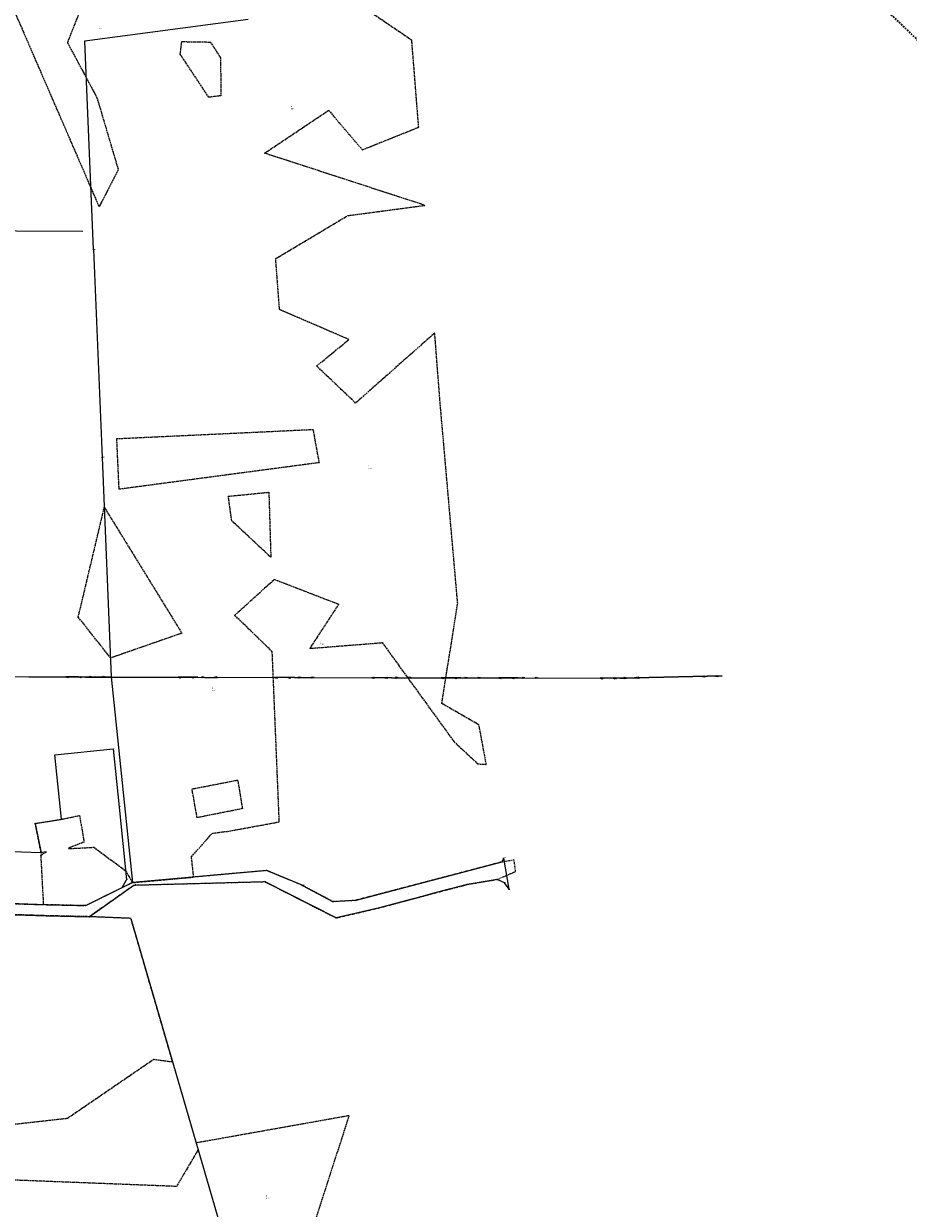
# Model space of a CAD drawing. Header units: metres. Extents: x 6524698 to 6533081, y 5883213 to 5896811.
# Tile 76 of 131: x 6528815 to 6529620, y 5890801 to 5891880. Entities that reach past the tile are written whole.
import ezdxf
from ezdxf.enums import TextEntityAlignment as Align

# ---------------------------------------------------------------- set-up
doc = ezdxf.new("R2010")
doc.units = ezdxf.units.M
for name, pattern in [('mapa zasadnicza$0$1.5_1.0', [2.5, 1.5, -1]), ('mapa zasadnicza$0$219-500', [0]), ('mapa zasadnicza$0$egkk-500', [2, 1.5, -0.5]), ('mapa zasadnicza$0$egug-500', [1, 0.5, -0.5]), ('mapa zasadnicza$0$suep_sn_500', [0])]:
    doc.linetypes.add(name, pattern=pattern)
for name, color, linetype in [('mapa zasadnicza$0$202-punkt graniczny', 7, 'Continuous'), ('mapa zasadnicza$0$202-punkt graniczny-Atr103', 7, 'Continuous'), ('mapa zasadnicza$0$203-punkt graniczny', 7, 'Continuous'), ('mapa zasadnicza$0$203-punkt graniczny-Atr103', 7, 'Continuous'), ('mapa zasadnicza$0$203-punkt graniczny-Atr104', 7, 'Continuous'), ('mapa zasadnicza$0$209-oznaczenie konturu klasyfikacyjnego', 7, 'Continuous'), ('mapa zasadnicza$0$210-oznaczenie konturu użytku gruntowego', 7, 'Continuous'), ('mapa zasadnicza$0$216-obręb ewidencyjny', 7, 'Continuous'), ('mapa zasadnicza$0$217-kontur klasyfikacyjny', 7, 'Continuous'), ('mapa zasadnicza$0$218-kontur użytku gruntowego', 7, 'Continuous'), ('mapa zasadnicza$0$219-działka ewidencyjna', 7, 'Continuous'), ('mapa zasadnicza$0$przewód elektroenergetyczny średniego napięcia', 7, 'Continuous'), ('mapa zasadnicza$0$przewód wodociągowy', 7, 'Continuous')]:
    doc.layers.add(name, color=color, linetype=linetype)
doc.styles.add('mapa zasadnicza$0$STANDARD', font='Working1250', dxfattribs={"width": 0.75})

# ---------------------------------------------------------------- blocks, each defined once
blk = doc.blocks.new('mapa zasadnicza$0$202')
at = {"color": 0, "linetype": 'Continuous', "lineweight": 0}
blk.add_circle((0, 0), 0.25, dxfattribs=at)
blk = doc.blocks.new('mapa zasadnicza$0$203')
at = {"linetype": 'Continuous', "lineweight": 0}
h = blk.add_hatch(color=0, dxfattribs=at)
edge = h.paths.add_edge_path()
edge.add_arc((0, 0), 0.045, 0, 360)
blk = doc.blocks.new('mapa zasadnicza$0$SUEP2')
at = {"color": 0, "linetype": 'Continuous'}
for p, q in [((0, 0), (6.027, 0)), ((5.027, 0), (3.527, 0.5)), ((5.027, 0), (3.527, -0.5)), ((6.027, 0), (4.527, 0.5)), ((6.027, 0), (4.527, -0.5)), ((6.027, 0), (18.027, 0)), ((17.027, 0), (15.527, 0.5)), ((17.027, 0), (15.527, -0.5)), ((18.027, 0), (16.527, 0.5)), ((18.027, 0), (16.527, -0.5))]:
    blk.add_line(p, q, dxfattribs=at)

msp = doc.modelspace()

# ---------------------------------------------------------------- linework, layer by layer
at = {"layer": 'mapa zasadnicza$0$216-obręb ewidencyjny', "color": 7, "linetype": 'mapa zasadnicza$0$1.5_1.0', "lineweight": 35, "flags": 128}
msp.add_lwpolyline([(6528810.71, 5892032.32), (6528743.5, 5892026.91), (6528665.82, 5892020.2), (6528618.95, 5892016.86), (6528446.42, 5891995.98), (6528440.31, 5891996.73), (6528198.8, 5891907.55), (6528014.33, 5891830.31), (6527846.82, 5891746.29), (6527801.61, 5891598.79), (6527787.58, 5891553.86), (6527785.51, 5891547.1), (6527759.25, 5891463.12), (6527705.03, 5891299.34), (6527651.09, 5891150.82), (6527517.65, 5890758.02), (6527509.07, 5890729.27), (6527454.67, 5890547.02), (6527391.42, 5890349.92), (6527469.9, 5890380.85), (6527548.32, 5890411.76), (6527628.31, 5890449.47), (6527701.79, 5890487.35), (6527781.71, 5890531.45), (6527831.96, 5890559.17), (6527894.74, 5890596), (6527918.86, 5890538.44), (6527996.61, 5890364.36), (6528002.77, 5890340.12), (6528015.06, 5890276.2), (6528068.35, 5890122.94), (6528069.52, 5890117.74), (6528086.27, 5890073.01), (6528087.43, 5890069.91), (6528144.14, 5889918.51), (6528178.59, 5889821.74), (6528194.07, 5889776.62), (6528203.76, 5889751.35), (6528219.86, 5889705.13), (6528289.3, 5889557.06), (6528293.69, 5889548.36), (6528315.49, 5889501.75), (6528319.49, 5889494.06), (6528320.3, 5889498.78), (6528374.9, 5889392.75), (6528393.7, 5889357.37), (6528402.97, 5889333.92), (6528406.48, 5889321.22), (6528417.63, 5889287.69), (6528426.72, 5889250.74), (6528427.12, 5889249.1), (6528437.2, 5889208.11), (6528462.62, 5889141.48), (6528476.98, 5889088.52), (6528479.5, 5889060.26), (6528487.24, 5889042.5), (6528497.03, 5888999.3), (6528513.44, 5888948.22), (6528513.62, 5888944.51), (6528514.32, 5888935.53), (6528517.9, 5888889.57), (6528521.9, 5888874.59), (6528534.18, 5888828.64), (6528537.21, 5888800.87), (6528538.55, 5888788.67), (6528539.84, 5888759.55), (6528540.29, 5888749.47), (6528546.56, 5888728.63), (6528550.89, 5888720.89), (6528554.61, 5888714.22), (6528572.89, 5888682.85), (6528612.6, 5888606.5), (6528643.54, 5888542.38), (6528657.02, 5888506.94), (6528675.5, 5888460.67), (6528681.51, 5888445.9), (6528704.85, 5888377.17), (6528713.34, 5888354.12), (6528741.09, 5888278.42), (6528766.6, 5888207.14), (6528788.71, 5888147.82), (6528812.94, 5888083.84), (6528826.58, 5888045.33), (6528850.06, 5887982.04), (6528866.81, 5887934.63), (6528879.99, 5887896.72), (6528918.8, 5887790.89), (6528952.56, 5887701.57), (6529019.26, 5887707.89), (6529031.01, 5887709.01), (6529109.21, 5887715.92), (6529166.14, 5887721.78), (6529262.28, 5887731.31), (6529282.79, 5887731.14), (6529289.52, 5887663.25), (6529296.91, 5887588.72), (6529312.34, 5887533.26), (6529320.57, 5887503.67), (6529321.72, 5887480.33), (6529315.22, 5887418.55), (6529296.28, 5887374.9), (6529295.89, 5887348.38), (6529295.74, 5887344.56), (6529294.33, 5887253.59), (6529300.1, 5887247.3), (6529460.65, 5887265.28), (6529607.85, 5887282.19), (6529604.22, 5887244.37), (6529619.06, 5887245.53), (6529620.4, 5887245.61), (6529751.62, 5887253.65), (6529836.5, 5887258.86), (6529917.79, 5887263.83), (6530037.96, 5887271.18), (6530037.77, 5887311.55), (6530035.48, 5887465.82), (6530294.87, 5887497.94), (6530342.75, 5887503.87), (6530390.63, 5887509.81), (6530435.08, 5887515.31), (6530469.62, 5887519.59), (6530472.76, 5887520.14), (6530455.94, 5887633.47), (6530452.16, 5887659), (6530429.5, 5887800.32), (6530425.85, 5887820.62), (6530434.17, 5887821.11), (6530435.15, 5887821.09), (6530501.5, 5887826.49), (6530563.57, 5887831.54), (6530569.25, 5887832), (6530626.35, 5887836.71), (6530689.94, 5887841.95), (6530699.77, 5887842.77), (6530753.72, 5887845.97), (6530816.4, 5887849.69), (6530847.34, 5887851.53), (6530851.75, 5887851.79), (6530878, 5887853.36), (6530941.55, 5887857.17), (6531028.05, 5887862.36), (6531029.51, 5887862.54), (6531089.96, 5887870.11), (6531157.91, 5887878.61), (6531147.74, 5887927.21), (6531134.09, 5887992.44), (6531130.39, 5888022.23), (6531130.01, 5888024.33), (6531127.76, 5888039.49), (6531114.28, 5888108.63), (6531110.56, 5888127.5), (6531105.84, 5888172.24), (6531089.18, 5888214.66), (6531070.01, 5888263.46), (6531063.59, 5888283), (6531047.06, 5888328.03), (6531038.58, 5888352.41), (6531021.83, 5888400.87), (6531015.19, 5888413.6), (6531005.83, 5888460.28), (6531006, 5888467.6), (6531006.12, 5888486.87), (6531000.78, 5888546.56), (6530994.46, 5888582.13), (6530992.02, 5888587.87), (6530975.04, 5888631.61), (6530968.96, 5888647.12), (6530918.79, 5888737.7), (6530893.21, 5888788.19), (6530875.95, 5888835.79), (6530824.74, 5888967.12), (6530698.19, 5888957.37), (6530696.88, 5888957.26), (6530690.8, 5888956.75), (6530665.31, 5889016.21), (6530647.2, 5889058.57), (6530634.24, 5889085.41), (6530634.99, 5889106.79), (6530619.51, 5889109.25), (6530602.59, 5889110.21), (6530580.67, 5889109.48), (6530563.76, 5889105.91), (6530556.11, 5889102.91), (6530554.6, 5889108.92), (6530550.45, 5889111.73), (6530532.14, 5889151.93), (6530513.79, 5889192.45), (6530502.04, 5889258.4), (6530482.32, 5889287.2), (6530469.7, 5889327.04), (6530465.02, 5889440.31), (6530478.29, 5889507.42), (6530476.75, 5889539.74), (6530454.68, 5889579.85), (6530444.35, 5889666), (6530447.75, 5889689.9), (6530449.31, 5889721.21), (6530456.42, 5889744.94), (6530489.74, 5889803.92), (6530476.19, 5889829.67), (6530441.37, 5889895.14), (6530436.32, 5889900.67), (6530377.31, 5890013.31), (6530319.1, 5890126.26), (6530282.19, 5890186.6), (6530272.79, 5890201.79), (6530203.17, 5890307.87), (6530172.91, 5890358.56), (6530084.18, 5890524.8), (6530023.66, 5890630.14), (6529988.68, 5890702.02), (6529902.56, 5890854), (6529878.29, 5890895.67), (6529853.22, 5890939.23), (6529790.88, 5891059.39), (6529783.8, 5891073.31), (6529750.15, 5891126.7), (6529715.67, 5891191.31), (6529711.87, 5891220.22), (6529686.86, 5891413.55), (6529894.11, 5891526.79), (6529935.18, 5891550.85), (6529897.51, 5891589.82), (6529852.46, 5891637.21), (6529830.78, 5891658.8), (6529798.22, 5891693.91), (6529778.68, 5891710.68), (6529723.77, 5891769.55), (6529664.88, 5891829.87), (6529592.94, 5891899.3), (6529520.59, 5891969.98), (6529496.71, 5891996.9), (6529443.6, 5892048.07), (6529413.19, 5892074.88), (6529373, 5892116.29), (6529315.87, 5892175.4), (6529302.53, 5892163.8), (6529299.93, 5892161.54), (6529272.43, 5892137.61), (6529198.7, 5892096.25), (6529183.63, 5892087.79), (6529163.27, 5892079.55), (6529137.05, 5892069.83), (6529084.54, 5892065.08), (6528929.03, 5892047.18)], close=True, dxfattribs=at)
at = {"layer": 'mapa zasadnicza$0$217-kontur klasyfikacyjny', "color": 92, "linetype": 'mapa zasadnicza$0$egkk-500', "lineweight": 18, "flags": 128}
for points in [[(6528883.59, 5891713.32), (6528786.69, 5891937.01)], [(6528869.95, 5891901.23), (6528854.65, 5891862.64)], [(6529168.17, 5891864.66), (6529120.18, 5891897.18)], [(6528854.65, 5891862.64), (6528881.57, 5891812.34)], [(6528957.4, 5891851.95), (6528958.73, 5891863.5)], [(6528958.73, 5891863.5), (6528984.81, 5891863.06)], [(6528984.81, 5891863.06), (6528993.99, 5891848.84)], [(6529174.44, 5891785.57), (6529168.17, 5891864.66)], [(6528983.32, 5891812.84), (6528957.4, 5891851.95)], [(6528993.99, 5891848.84), (6528994.44, 5891814.17)], [(6528881.57, 5891812.34), (6528900.97, 5891746.74)], [(6528994.44, 5891814.17), (6528983.32, 5891812.84)], [(6529034.2, 5891761.92), (6529092.45, 5891800.93)], [(6529092.45, 5891800.93), (6529123.16, 5891764.97)], [(6529123.16, 5891764.97), (6529174.44, 5891785.57)], [(6529180.08, 5891714.42), (6529034.2, 5891761.92)], [(6528900.97, 5891746.74), (6528883.59, 5891713.32)], [(6529109.91, 5891705.07), (6529180.08, 5891714.42)], [(6529044.31, 5891665.96), (6529109.91, 5891705.07)], [(6529047.75, 5891619.55), (6529044.31, 5891665.96)], [(6529110.97, 5891592.31), (6529047.75, 5891619.55)], [(6529081.56, 5891568.17), (6529110.97, 5891592.31)], [(6529189.06, 5891598.21), (6529116.98, 5891534.49)], [(6529193.99, 5891534.45), (6529189.06, 5891598.21)], [(6529116.98, 5891534.49), (6529081.56, 5891568.17)], [(6529209.95, 5891352.01), (6529193.99, 5891534.45)], [(6528899.63, 5891502.06), (6529078.18, 5891510.43)], [(6528901.73, 5891455.98), (6528899.63, 5891502.06)], [(6529078.18, 5891510.43), (6529083.69, 5891480.16)], [(6529083.69, 5891480.16), (6528901.73, 5891455.98)], [(6529001.14, 5891449.62), (6529038.04, 5891453.27)], [(6529004.29, 5891427.3), (6529001.14, 5891449.62)], [(6529038.04, 5891453.27), (6529039.83, 5891394.06)], [(6528864.54, 5891339.64), (6528888.27, 5891439.54)], [(6528888.27, 5891439.54), (6528958.83, 5891324.97)], [(6529039.83, 5891394.06), (6529004.29, 5891427.3)], [(6529006.96, 5891341.29), (6529043.03, 5891373.96)], [(6529043.03, 5891373.96), (6529101.59, 5891351.36)], [(6529101.59, 5891351.36), (6529075.3, 5891311.14)], [(6529195.47, 5891261.01), (6529209.95, 5891352.01)], [(6529041.12, 5891308.14), (6529006.96, 5891341.29)], [(6528893.98, 5891302.38), (6528864.54, 5891339.64)], [(6528958.83, 5891324.97), (6528893.98, 5891302.38)], [(6529047.55, 5891153.2), (6529041.12, 5891308.14)], [(6529075.3, 5891311.14), (6529103.9, 5891313.4)], [(6529103.9, 5891313.4), (6529109.89, 5891313.87)], [(6529109.89, 5891313.87), (6529141.26, 5891316.35)], [(6529141.26, 5891316.35), (6529206.67, 5891226.08)], [(6529229.32, 5891241.48), (6529195.47, 5891261.01)], [(6529236.01, 5891205.47), (6529229.32, 5891241.48)], [(6529206.67, 5891226.08), (6529228.27, 5891206.02)], [(6529228.27, 5891206.02), (6529236.01, 5891205.47)], [(6528968.12, 5891183.15), (6529009.63, 5891191.26)], [(6529009.63, 5891191.26), (6529014.01, 5891165.24)], [(6528972.73, 5891157.02), (6528968.12, 5891183.15)], [(6528849.26, 5891155.55), (6528865.7, 5891159)], [(6528865.7, 5891159), (6528869.84, 5891134.84)], [(6529014.01, 5891165.24), (6528972.73, 5891157.02)], [(6528825.41, 5891151.83), (6528849.26, 5891155.55)], [(6528830.74, 5891125.07), (6528825.41, 5891151.83)], [(6529000.56, 5891144.58), (6529047.55, 5891153.2)], [(6528869.84, 5891134.84), (6528855.69, 5891129.33)], [(6528967.57, 5891121.37), (6528986.31, 5891142.72)], [(6528986.31, 5891142.72), (6528996.59, 5891144.24)], [(6528996.59, 5891144.24), (6529000.56, 5891144.58)], [(6528830.61, 5891122.99), (6528835.32, 5891125.85)], [(6528835.32, 5891125.85), (6528830.74, 5891125.07)], [(6528855.69, 5891129.33), (6528855.82, 5891128.85)], [(6528855.82, 5891128.85), (6528878.74, 5891130.09)], [(6528878.74, 5891130.09), (6528907.67, 5891108.69)], [(6528833.08, 5891077.87), (6528830.61, 5891122.99)], [(6528969.64, 5891102.93), (6528967.57, 5891121.37)], [(6528907.67, 5891108.69), (6528913.85, 5891097.94)], [(6528913.85, 5891097.94), (6528969.64, 5891102.93)], [(6528835.28, 5891067.79), (6528752.2, 5891070.44)], [(6528793.43, 5891079.13), (6528833.08, 5891077.87)], [(6528874.36, 5891066.89), (6528835.28, 5891067.79)], [(6528912.48, 5891065.34), (6528874.36, 5891066.89)], [(6528950.42, 5890934.76), (6528912.48, 5891065.34)], [(6528854.73, 5890883.48), (6528933.18, 5890937.14)], [(6528933.18, 5890937.14), (6528950.42, 5890934.76)], [(6528750.6, 5890871.78), (6528854.73, 5890883.48)], [(6529111.23, 5890885.75), (6528971.86, 5890860.92)], [(6529034.16, 5890647.06), (6529111.23, 5890885.75)], [(6528973.65, 5890854.79), (6528954, 5890821.32)], [(6528971.86, 5890860.92), (6528973.65, 5890854.79)], [(6528954, 5890821.32), (6528801.42, 5890827.27)]]:
    msp.add_lwpolyline(points, dxfattribs=at)
at = {"layer": 'mapa zasadnicza$0$218-kontur użytku gruntowego', "color": 3, "linetype": 'mapa zasadnicza$0$egug-500', "lineweight": 18, "flags": 128}
for points in [[(6528883.59, 5891713.32), (6528786.69, 5891937.01)], [(6528869.95, 5891901.23), (6528854.65, 5891862.64)], [(6529168.17, 5891864.66), (6529120.18, 5891897.18)], [(6528854.65, 5891862.64), (6528881.57, 5891812.34)], [(6528957.4, 5891851.95), (6528958.73, 5891863.5)], [(6528958.73, 5891863.5), (6528984.81, 5891863.06)], [(6528984.81, 5891863.06), (6528993.99, 5891848.84)], [(6529174.44, 5891785.57), (6529168.17, 5891864.66)], [(6528983.32, 5891812.84), (6528957.4, 5891851.95)], [(6528993.99, 5891848.84), (6528994.44, 5891814.17)], [(6528881.57, 5891812.34), (6528900.97, 5891746.74)], [(6528994.44, 5891814.17), (6528983.32, 5891812.84)], [(6529034.2, 5891761.92), (6529092.45, 5891800.93)], [(6529092.45, 5891800.93), (6529123.16, 5891764.97)], [(6529123.16, 5891764.97), (6529174.44, 5891785.57)], [(6529180.08, 5891714.42), (6529034.2, 5891761.92)], [(6528900.97, 5891746.74), (6528883.59, 5891713.32)], [(6529109.91, 5891705.07), (6529180.08, 5891714.42)], [(6529044.31, 5891665.96), (6529109.91, 5891705.07)], [(6529047.75, 5891619.55), (6529044.31, 5891665.96)], [(6529110.97, 5891592.31), (6529047.75, 5891619.55)], [(6529081.56, 5891568.17), (6529110.97, 5891592.31)], [(6529189.06, 5891598.21), (6529116.98, 5891534.49)], [(6529193.99, 5891534.45), (6529189.06, 5891598.21)], [(6529116.98, 5891534.49), (6529081.56, 5891568.17)], [(6529209.95, 5891352.01), (6529193.99, 5891534.45)], [(6528899.63, 5891502.06), (6529078.18, 5891510.43)], [(6528901.73, 5891455.98), (6528899.63, 5891502.06)], [(6529078.18, 5891510.43), (6529083.69, 5891480.16)], [(6529083.69, 5891480.16), (6528901.73, 5891455.98)], [(6529001.14, 5891449.62), (6529038.04, 5891453.27)], [(6529004.29, 5891427.3), (6529001.14, 5891449.62)], [(6529038.04, 5891453.27), (6529039.83, 5891394.06)], [(6528864.54, 5891339.64), (6528888.27, 5891439.54)], [(6528888.27, 5891439.54), (6528958.83, 5891324.97)], [(6529039.83, 5891394.06), (6529004.29, 5891427.3)], [(6529006.96, 5891341.29), (6529043.03, 5891373.96)], [(6529043.03, 5891373.96), (6529101.59, 5891351.36)], [(6529101.59, 5891351.36), (6529075.3, 5891311.14)], [(6529195.47, 5891261.01), (6529209.95, 5891352.01)], [(6529041.12, 5891308.14), (6529006.96, 5891341.29)], [(6528893.98, 5891302.38), (6528864.54, 5891339.64)], [(6528958.83, 5891324.97), (6528893.98, 5891302.38)], [(6529047.55, 5891153.2), (6529041.12, 5891308.14)], [(6529075.3, 5891311.14), (6529103.9, 5891313.4)], [(6529103.9, 5891313.4), (6529109.89, 5891313.87)], [(6529109.89, 5891313.87), (6529141.26, 5891316.35)], [(6529141.26, 5891316.35), (6529206.67, 5891226.08)], [(6529229.32, 5891241.48), (6529195.47, 5891261.01)], [(6529236.01, 5891205.47), (6529229.32, 5891241.48)], [(6529206.67, 5891226.08), (6529228.27, 5891206.02)], [(6529228.27, 5891206.02), (6529236.01, 5891205.47)], [(6528968.12, 5891183.15), (6529009.63, 5891191.26)], [(6529009.63, 5891191.26), (6529014.01, 5891165.24)], [(6528972.73, 5891157.02), (6528968.12, 5891183.15)], [(6528849.26, 5891155.55), (6528865.7, 5891159)], [(6528865.7, 5891159), (6528869.84, 5891134.84)], [(6529014.01, 5891165.24), (6528972.73, 5891157.02)], [(6528825.41, 5891151.83), (6528849.26, 5891155.55)], [(6528830.74, 5891125.07), (6528825.41, 5891151.83)], [(6529000.56, 5891144.58), (6529047.55, 5891153.2)], [(6528869.84, 5891134.84), (6528855.69, 5891129.33)], [(6528967.57, 5891121.37), (6528986.31, 5891142.72)], [(6528986.31, 5891142.72), (6528996.59, 5891144.24)], [(6528996.59, 5891144.24), (6529000.56, 5891144.58)], [(6528830.61, 5891122.99), (6528835.32, 5891125.85)], [(6528835.32, 5891125.85), (6528830.74, 5891125.07)], [(6528855.69, 5891129.33), (6528855.82, 5891128.85)], [(6528855.82, 5891128.85), (6528878.74, 5891130.09)], [(6528878.74, 5891130.09), (6528907.67, 5891108.69)], [(6528833.08, 5891077.87), (6528830.61, 5891122.99)], [(6528969.64, 5891102.93), (6528967.57, 5891121.37)], [(6529250.47, 5891116.76), (6529163.18, 5891093.88)], [(6529261.33, 5891118.4), (6529250.47, 5891116.76)], [(6529262.63, 5891108.06), (6529261.33, 5891118.4)], [(6528907.67, 5891108.69), (6528913.85, 5891097.94)], [(6528913.85, 5891097.94), (6528969.64, 5891102.93)], [(6529036.05, 5891108.86), (6528969.64, 5891102.93)], [(6529044.12, 5891105.53), (6529036.05, 5891108.86)], [(6529068.23, 5891095.59), (6529044.12, 5891105.53)], [(6529245.84, 5891100.8), (6529262.63, 5891108.06)], [(6528904.54, 5891093.35), (6528871.29, 5891076.96)], [(6528882.78, 5891072.83), (6528915.14, 5891095.68)], [(6528913.85, 5891097.94), (6528904.54, 5891093.35)], [(6528915.14, 5891095.68), (6529034.2, 5891098.81)], [(6529034.2, 5891098.81), (6529089.41, 5891070.74)], [(6529068.76, 5891095.31), (6529068.23, 5891095.59)], [(6529096.59, 5891080.56), (6529068.76, 5891095.31)], [(6529163.18, 5891093.88), (6529116.47, 5891081.64)], [(6529189.19, 5891088.48), (6529202.13, 5891091.93)], [(6529202.13, 5891091.93), (6529215.13, 5891095.24)], [(6529215.13, 5891095.24), (6529218.64, 5891096.33)], [(6529218.64, 5891096.33), (6529245.84, 5891100.8)], [(6529116.47, 5891081.64), (6529096.59, 5891080.56)], [(6529151.23, 5891078.37), (6529163.69, 5891081.68)], [(6529163.69, 5891081.68), (6529176.35, 5891085.06)], [(6529176.35, 5891085.06), (6529189.19, 5891088.48)], [(6528835.28, 5891067.79), (6528752.2, 5891070.44)], [(6528793.43, 5891079.13), (6528833.08, 5891077.87)], [(6528835.56, 5891077.79), (6528833.08, 5891077.87)], [(6528863.4, 5891077.14), (6528835.56, 5891077.79)], [(6528869.49, 5891077), (6528863.4, 5891077.14)], [(6528871.29, 5891076.96), (6528869.49, 5891077)], [(6528874.36, 5891066.89), (6528882.78, 5891072.83)], [(6529089.41, 5891070.74), (6529099.26, 5891065.74)], [(6529099.26, 5891065.74), (6529138.88, 5891075.07)], [(6529138.88, 5891075.07), (6529151.23, 5891078.37)], [(6528874.36, 5891066.89), (6528835.28, 5891067.79)], [(6528912.48, 5891065.34), (6528874.36, 5891066.89)], [(6528950.42, 5890934.76), (6528912.48, 5891065.34)], [(6528854.73, 5890883.48), (6528933.18, 5890937.14)], [(6528933.18, 5890937.14), (6528950.42, 5890934.76)], [(6528750.6, 5890871.78), (6528854.73, 5890883.48)], [(6529111.23, 5890885.75), (6528971.86, 5890860.92)], [(6529034.16, 5890647.06), (6529111.23, 5890885.75)], [(6528973.65, 5890854.79), (6528954, 5890821.32)], [(6528971.86, 5890860.92), (6528973.65, 5890854.79)], [(6528954, 5890821.32), (6528801.42, 5890827.27)]]:
    msp.add_lwpolyline(points, dxfattribs=at)
at = {"layer": 'mapa zasadnicza$0$219-działka ewidencyjna', "color": 7, "linetype": 'mapa zasadnicza$0$219-500', "lineweight": 18, "flags": 128}
for points in [[(6529019.34, 5891883.74), (6528870.65, 5891863.92)], [(6528878.52, 5891674.22), (6528870.65, 5891863.92)], [(6528878.52, 5891674.22), (6528886.39, 5891484.81)], [(6528886.39, 5891484.81), (6528894.59, 5891285.09)], [(6528711.51, 5891285.52), (6528894.59, 5891285.09)], [(6528894.59, 5891285.09), (6528913.85, 5891097.94)], [(6528843.22, 5891214.38), (6528896.27, 5891219.83)], [(6528849.26, 5891155.55), (6528843.22, 5891214.38)], [(6528896.27, 5891219.83), (6528901.73, 5891166.57)], [(6528901.73, 5891166.57), (6528908.51, 5891100.53)], [(6528825.41, 5891151.83), (6528849.26, 5891155.55)], [(6528825.41, 5891151.83), (6528830.74, 5891125.07)], [(6528830.74, 5891125.07), (6528794.88, 5891126.2)], [(6529116.47, 5891081.64), (6529250.47, 5891116.76)], [(6529250.47, 5891116.76), (6529251.87, 5891120.02)], [(6529256.76, 5891091.92), (6529251.87, 5891120.02)], [(6529036.05, 5891108.86), (6528913.85, 5891097.94)], [(6529068.23, 5891095.59), (6529036.05, 5891108.86)], [(6528871.29, 5891076.96), (6528904.54, 5891093.35)], [(6528874.36, 5891066.89), (6528915.14, 5891095.68)], [(6528904.54, 5891093.35), (6528908.51, 5891100.53)], [(6528904.54, 5891093.35), (6528913.85, 5891097.94)], [(6528915.14, 5891095.68), (6529034.2, 5891098.81)], [(6529099.26, 5891065.74), (6529034.2, 5891098.81)], [(6529068.23, 5891095.59), (6529068.76, 5891095.31)], [(6529068.76, 5891095.31), (6529096.59, 5891080.56)], [(6529202.13, 5891091.93), (6529189.19, 5891088.48)], [(6529215.13, 5891095.24), (6529202.13, 5891091.93)], [(6529218.64, 5891096.33), (6529215.13, 5891095.24)], [(6529245.84, 5891100.8), (6529218.64, 5891096.33)], [(6529252.69, 5891097.78), (6529245.84, 5891100.8)], [(6529256.76, 5891091.92), (6529252.69, 5891097.78)], [(6529116.47, 5891081.64), (6529096.59, 5891080.56)], [(6529163.69, 5891081.68), (6529151.23, 5891078.37)], [(6529176.35, 5891085.06), (6529163.69, 5891081.68)], [(6529189.19, 5891088.48), (6529176.35, 5891085.06)], [(6528572.3, 5891076.19), (6528835.28, 5891067.79)], [(6528835.56, 5891077.79), (6528793.43, 5891079.13)], [(6528835.56, 5891077.79), (6528863.4, 5891077.14)], [(6528863.4, 5891077.14), (6528869.49, 5891077)], [(6528871.29, 5891076.96), (6528869.49, 5891077)], [(6529138.88, 5891075.07), (6529099.26, 5891065.74)], [(6529151.23, 5891078.37), (6529138.88, 5891075.07)], [(6528835.28, 5891067.79), (6528874.36, 5891066.89)], [(6528912.48, 5891065.34), (6528874.36, 5891066.89)], [(6528912.48, 5891065.34), (6529034.16, 5890647.06)]]:
    msp.add_lwpolyline(points, dxfattribs=at)
at = {"layer": 'mapa zasadnicza$0$przewód elektroenergetyczny średniego napięcia', "color": 1, "linetype": 'mapa zasadnicza$0$suep_sn_500', "lineweight": 18, "flags": 128}
for points in [[(6529357.64, 5891283.97), (6529450.75, 5891286)], [(6529450.75, 5891286), (6529357.64, 5891283.97)], [(6528767.57, 5891285.39), (6528871.16, 5891285.08)], [(6528871.16, 5891285.08), (6528973.4, 5891284.79)], [(6528973.4, 5891284.79), (6529061.33, 5891284.52)], [(6529061.33, 5891284.52), (6529149.74, 5891284.37)], [(6529149.74, 5891284.37), (6529212.79, 5891284.24)], [(6529212.79, 5891284.24), (6529265.03, 5891284.19)], [(6529265.03, 5891284.19), (6529357.64, 5891283.97)]]:
    msp.add_lwpolyline(points, dxfattribs=at)
at = {"layer": 'mapa zasadnicza$0$przewód wodociągowy', "color": 5, "linetype": 'Continuous', "lineweight": 18, "flags": 128}
msp.add_lwpolyline([(6528567, 5891692.13), (6528627.7, 5891692.48), (6528687.65, 5891692.55), (6528747.65, 5891691.83), (6528808.16, 5891691.26), (6528868.6, 5891691.04)], dxfattribs=at)

# ---------------------------------------------------------------- block references
at = {"layer": 'mapa zasadnicza$0$202-punkt graniczny', "color": 7, "linetype": 'Continuous', "lineweight": 18}
for p in [(6528870.65, 5891863.92), (6528878.52, 5891674.22), (6528886.39, 5891484.81), (6528825.41, 5891151.83), (6528849.26, 5891155.55), (6528830.74, 5891125.07), (6529250.47, 5891116.76), (6529251.87, 5891120.02), (6529068.23, 5891095.59), (6529068.76, 5891095.31), (6529202.13, 5891091.93), (6529215.13, 5891095.24), (6529218.64, 5891096.33), (6529245.84, 5891100.8), (6529252.69, 5891097.78), (6529256.76, 5891091.92), (6529116.47, 5891081.64), (6529163.69, 5891081.68), (6529176.35, 5891085.06), (6529189.19, 5891088.48), (6528835.56, 5891077.79), (6528863.4, 5891077.14), (6528869.49, 5891077), (6528871.29, 5891076.96), (6529096.59, 5891080.56), (6529138.88, 5891075.07), (6529151.23, 5891078.37), (6529099.26, 5891065.74)]:
    msp.add_blockref('mapa zasadnicza$0$202', p, dxfattribs=at)
at = {"layer": 'mapa zasadnicza$0$203-punkt graniczny', "color": 7, "linetype": 'Continuous', "lineweight": 18}
for p in [(6528894.59, 5891285.09), (6528843.22, 5891214.38), (6528896.27, 5891219.83), (6528901.73, 5891166.57), (6529036.05, 5891108.86), (6528904.54, 5891093.35), (6528908.51, 5891100.53), (6528913.85, 5891097.94), (6528915.14, 5891095.68), (6529034.2, 5891098.81), (6528835.28, 5891067.79), (6528874.36, 5891066.89), (6528912.48, 5891065.34)]:
    msp.add_blockref('mapa zasadnicza$0$203', p, dxfattribs=at)
at = {"layer": 'mapa zasadnicza$0$przewód elektroenergetyczny średniego napięcia', "color": 1, "linetype": 'Continuous', "lineweight": 18}
for p, rotation in [((6529450.75, 5891286), 181.249), ((6528871.16, 5891285.08), 179.829), ((6528871.16, 5891285.08), 359.837), ((6528973.4, 5891284.79), 179.837), ((6528973.4, 5891284.79), 359.824), ((6529061.33, 5891284.52), 179.824), ((6529061.33, 5891284.52), 359.903), ((6529149.74, 5891284.37), 179.903), ((6529149.74, 5891284.37), 359.8819999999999), ((6529212.79, 5891284.24), 179.882), ((6529212.79, 5891284.24), 359.9449999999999), ((6529265.03, 5891284.19), 179.945), ((6529265.03, 5891284.19), 359.8640000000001), ((6529357.64, 5891283.97), 179.864), ((6529357.64, 5891283.97), 1.249)]:
    msp.add_blockref('mapa zasadnicza$0$SUEP2', p, dxfattribs=dict(at, rotation=rotation))

# ---------------------------------------------------------------- texts
at = {"layer": 'mapa zasadnicza$0$202-punkt graniczny-Atr103', "color": 7, "style": 'mapa zasadnicza$0$STANDARD', "width": 0.667}
for s, p in [('3285', (6528870.65, 5891863.92)), ('3283', (6528878.52, 5891674.22)), ('3289', (6528886.39, 5891484.81)), ('4921', (6528825.41, 5891151.83)), ('4924', (6528849.26, 5891155.55)), ('4922', (6528830.74, 5891125.07)), ('3552', (6529068.23, 5891095.59)), ('3553', (6529068.76, 5891095.31)), ('248', (6529202.13, 5891091.93)), ('244', (6529215.13, 5891095.24)), ('243', (6529218.64, 5891096.33)), ('235', (6529245.84, 5891100.8)), ('234', (6529252.69, 5891097.78)), ('231', (6529256.76, 5891091.92)), ('3555', (6529096.59, 5891080.56)), ('3278', (6529116.47, 5891081.64)), ('260', (6529163.69, 5891081.68)), ('256', (6529176.35, 5891085.06)), ('252', (6529189.19, 5891088.48)), ('4879', (6528835.56, 5891077.79)), ('4928', (6528863.4, 5891077.14)), ('4930', (6528869.49, 5891077)), ('4880', (6528871.29, 5891076.96)), ('266', (6529138.88, 5891075.07)), ('264', (6529151.23, 5891078.37))]:
    msp.add_text(s, height=0.75, dxfattribs=at).set_placement(p)
for s, p in [('5303', (6529250.47, 5891116.76)), ('5304', (6529251.87, 5891120.02)), ('5146', (6529099.26, 5891065.74))]:
    msp.add_text(s, height=0.75, dxfattribs=at).set_placement(p, align=Align.BOTTOM_LEFT)
at = {"layer": 'mapa zasadnicza$0$203-punkt graniczny-Atr103', "color": 7, "style": 'mapa zasadnicza$0$STANDARD', "width": 0.667}
for s, p in [('5793', (6528894.59, 5891285.09)), ('5792', (6528843.22, 5891214.38)), ('5794', (6528896.27, 5891219.83)), ('5795', (6528901.73, 5891166.57)), ('5322', (6529036.05, 5891108.86)), ('5796', (6528904.54, 5891093.35)), ('5797', (6528908.51, 5891100.53)), ('5798', (6528913.85, 5891097.94)), ('5318', (6528915.14, 5891095.68)), ('5321', (6529034.2, 5891098.81)), ('5315', (6528835.28, 5891067.79)), ('5316', (6528874.36, 5891066.89))]:
    msp.add_text(s, height=0.75, dxfattribs=at).set_placement(p, align=Align.BOTTOM_LEFT)
at = {"layer": 'mapa zasadnicza$0$203-punkt graniczny-Atr104', "color": 7, "style": 'mapa zasadnicza$0$STANDARD', "width": 0.667}
msp.add_text('325', height=0.75, dxfattribs=at).set_placement((6528912.48, 5891065.34))
at = {"layer": 'mapa zasadnicza$0$209-oznaczenie konturu klasyfikacyjnego', "color": 3, "linetype": 'Continuous', "lineweight": 18, "style": 'mapa zasadnicza$0$STANDARD', "width": 0.79}
for s, p in [('RIVa', (6528883.2, 5891876.21)), ('RIVa', (6529058.16, 5891802.95)), ('RIVa', (6529128.36, 5891475.46)), ('RIVa', (6529084.73, 5891315.62)), ('RIVa', (6528986.32, 5891273.39)), ('RIIIb', (6529035.43, 5890811.24))]:
    msp.add_text(s, height=1, dxfattribs=at).set_placement(p, align=Align.TOP_LEFT)
at = {"layer": 'mapa zasadnicza$0$210-oznaczenie konturu użytku gruntowego', "color": 3, "linetype": 'Continuous', "lineweight": 18, "style": 'mapa zasadnicza$0$STANDARD', "width": 0.79}
for s, p in [('R', (6528883.2, 5891877.11)), ('R', (6529058.16, 5891803.85)), ('R', (6529128.36, 5891476.36)), ('R', (6529084.73, 5891316.52)), ('R', (6528986.32, 5891274.29)), ('dr', (6529165.02, 5891087.43)), ('R', (6529035.43, 5890812.14))]:
    msp.add_text(s, height=1, dxfattribs=at).set_placement(p)

doc.saveas('drawing.dxf')
